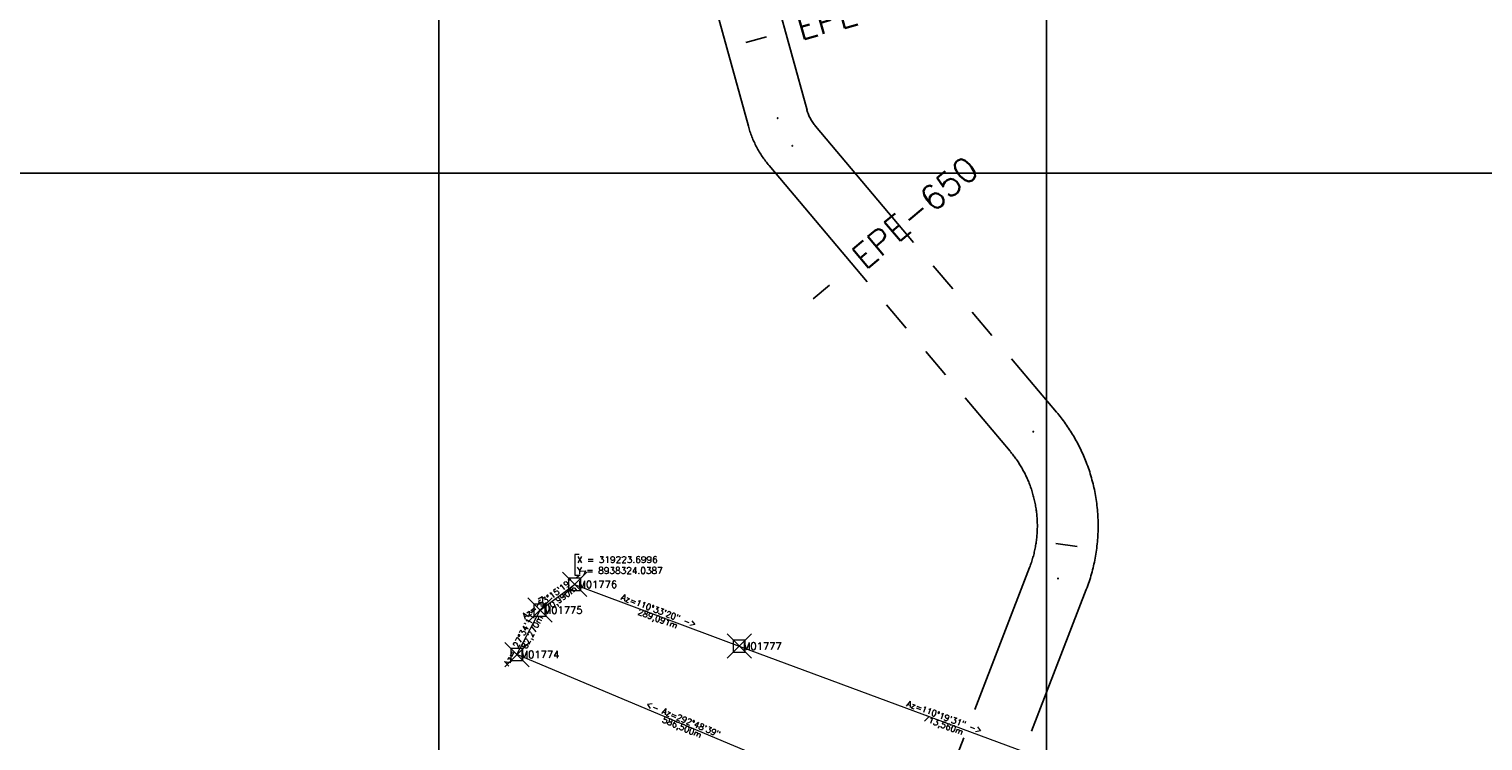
# Model space of a CAD drawing. Extents: x 312047 to 329088, y 8928324 to 8953812.
# Tile 48 of 125: x 318326 to 320718, y 8938067 to 8939237. Entities that reach past the tile are written whole.
import ezdxf
from ezdxf.enums import TextEntityAlignment as Align

# ---------------------------------------------------------------- set-up
doc = ezdxf.new("R2010")
doc.units = 0
doc.header["$LTSCALE"] = 200
doc.header["$MEASUREMENT"] = 0
doc.header["$PDMODE"] = 67
doc.header["$PDSIZE"] = 20
doc.linetypes.add('PHANTOM', pattern=[2.5, 1.25, -0.25, 0.25, -0.25, 0.25, -0.25])
doc.layers.get('0').update_dxf_attribs({"linetype": 'CONTINUOUS'})
doc.layers.add('AZIMUTE', color=2, linetype='CONTINUOUS', lineweight=0)
doc.layers.add('POLIGONAL', color=3, linetype='CONTINUOUS', lineweight=0)
for name, color, linetype in [('ESTAC-GERAL', 2, 'CONTINUOUS'), ('LIMIT_FX_DOM', 180, 'PHANTOM'), ('NOVA MALHA', 1, 'CONTINUOUS'), ('TALU-CONC', 3, 'CONTINUOUS'), ('TIC-GERAL', 2, 'CONTINUOUS')]:
    doc.layers.add(name, color=color, linetype=linetype)
doc.styles.add('L80', font='simplex.shx', dxfattribs={"height": 2})
doc.styles.get("Standard").update_dxf_attribs({"font": 'SIMPLEX', "bigfont": 'SIMP'})

msp = doc.modelspace()

# ---------------------------------------------------------------- linework, layer by layer
at = {"linetype": 'Continuous', "lineweight": 0}
msp.add_lwpolyline([(319231.2, 8938373.3), (319223.9, 8938373.3), (319223.9, 8938339.3), (319231.5, 8938339.3)], dxfattribs=at)
at = {"lineweight": 0}
for p in [(319223.7, 8938324), (319223.7, 8938324), (319166.8, 8938281.6), (319166.8, 8938281.6), (319128.7, 8938208.6), (319128.7, 8938208.6), (319494.4, 8938222.5), (319494.4, 8938222.5)]:
    msp.add_point(p, dxfattribs=at)
at = {"layer": 'LIMIT_FX_DOM'}
for p, q in [((319549.1, 8939309.5), (319605.9, 8939103.6)), ((319452.7, 8939282.9), (319509.5, 8939077)), ((319619.8, 8939077), (320016.4, 8938607.2)), ((319543.4, 8939012.5), (319940, 8938542.7)), ((319972, 8938351.7), (319775.8, 8937843.1)), ((320065.3, 8938315.7), (319869.1, 8937807.1))]:
    msp.add_line(p, q, dxfattribs=at)
for centre, radius, start, end in [((319673.3, 8939122.2), 70, 195.4178, 220.1642), ((319673.3, 8939122.2), 170, 195.4178, 220.1642), ((319794.8, 8938420.1), 290, 21.1404, 40.1642), ((319794.8, 8938420.1), 190, 21.1404, 40.1642), ((319794.8, 8938420.1), 290, 338.9013, 21.1404), ((319794.8, 8938420.1), 190, 338.9013, 21.1404)]:
    msp.add_arc(centre, radius, start, end, dxfattribs=at)
at = {"layer": 'NOVA MALHA'}
for p, q in [((319000, 8952100.3), (319000, 8929300.3)), ((320000, 8952100.3), (320000, 8929300.3)), ((318032.6, 8939000), (329087.6, 8939000))]:
    msp.add_line(p, q, dxfattribs=at)
at = {"layer": 'POLIGONAL', "lineweight": 0}
msp.add_lwpolyline([(319223.7, 8938324), (319494.4, 8938222.5), (320163.5, 8937974.7), (320602.7, 8937806.9), (320453.9, 8937765), (320200.1, 8937758), (320109.5, 8937796.1), (320055.4, 8937818.9), (320005.1, 8937840), (319853.1, 8937904), (319669.4, 8937981.3), (319128.7, 8938208.6), (319166.8, 8938281.6), (319223.7, 8938324)], dxfattribs=at)
msp.add_lwpolyline([(319223.7, 8938324), (319494.4, 8938222.5), (320163.5, 8937974.7), (320602.7, 8937806.9), (320453.9, 8937765), (320200.1, 8937758), (320109.5, 8937796.1), (320055.4, 8937818.9), (320005.1, 8937840), (319853.1, 8937904), (319669.4, 8937981.3), (319128.7, 8938208.6), (319166.8, 8938281.6), (319223.7, 8938324)], dxfattribs=at)
at = {"layer": 'TALU-CONC', "color": 2}
for centre in [(319557.7, 8939090.3), (319581.6, 8939044.8), (319978.2, 8938574.9), (320018.7, 8938333.7)]:
    msp.add_circle(centre, 0.526, dxfattribs=at)
at = {"layer": 'TIC-GERAL'}
for p, q in [((319505.3, 8939214.5), (319539, 8939223.8)), ((319616.1, 8938793.1), (319642.9, 8938815.7)), ((320015.4, 8938391), (320050.1, 8938386.5))]:
    msp.add_line(p, q, dxfattribs=at)

# ---------------------------------------------------------------- texts
at = {"lineweight": 0}
for s, p in [('M01776', (319229.7, 8938324)), ('M01776', (319229.7, 8938324)), ('M01775', (319172.8, 8938281.6)), ('M01775', (319172.8, 8938281.6)), ('M01777', (319500.4, 8938222.5)), ('M01777', (319500.4, 8938222.5)), ('M01774', (319134.7, 8938208.6)), ('M01774', (319134.7, 8938208.6))]:
    msp.add_text(s, height=12, dxfattribs=at).set_placement(p, align=Align.MIDDLE_LEFT)
at = {"linetype": 'Continuous', "lineweight": 0, "insert": (319227.3, 8938370), "char_height": 10.774, "width": 222.748, "attachment_point": 1}
msp.add_mtext('X = 319223.6996     \\PY = 8938324.0387', dxfattribs=at)
at = {"layer": 'AZIMUTE'}
for s, rotation, p in [('Az= 53°15\'19" ->', 36.7447, (319195.3, 8938302.8)), ('Az= 53°15\'19" ->', 36.7447, (319195.3, 8938302.8)), ('Az=110°33\'20" ->', 339.4444, (319359, 8938273.3)), ('Az=110°33\'20" ->', 339.4444, (319359, 8938273.3)), ('Az= 27°34\'11" ->', 62.4303, (319147.8, 8938245.1)), ('Az= 27°34\'11" ->', 62.4303, (319147.8, 8938245.1)), ('<- Az=292°48\'39"', -22.8108, (319399.1, 8938095)), ('<- Az=292°48\'39"', -22.8108, (319399.1, 8938095)), ('Az=110°19\'31" ->', 339.6747, (319828.9, 8938098.6)), ('Az=110°19\'31" ->', 339.6747, (319828.9, 8938098.6))]:
    msp.add_text(s, height=10, rotation=rotation, dxfattribs=at).set_placement(p, align=Align.BOTTOM_CENTER)
for s, rotation, p in [(' 70,990m', 36.7447, (319195.3, 8938302.8)), (' 70,990m', 36.7447, (319195.3, 8938302.8)), (' 289,091m', 339.4444, (319359, 8938273.3)), (' 289,091m', 339.4444, (319359, 8938273.3)), (' 82,270m', 62.4303, (319147.8, 8938245.1)), (' 82,270m', 62.4303, (319147.8, 8938245.1)), (' 713,560m', 339.6747, (319828.9, 8938098.6)), (' 713,560m', 339.6747, (319828.9, 8938098.6)), (' 586,500m', -22.8108, (319399.1, 8938095)), (' 586,500m', -22.8108, (319399.1, 8938095))]:
    msp.add_text(s, height=10, rotation=rotation, dxfattribs=at).set_placement(p, align=Align.TOP_CENTER)
at = {"layer": 'ESTAC-GERAL', "style": 'L80'}
for s, rotation, p in [('EPE-624', 15.4178, (319718.5, 8939239.8)), ('EPE-650', 40.1642, (319804.5, 8938910.9))]:
    msp.add_text(s, height=40, rotation=rotation, dxfattribs=at).set_placement(p, align=Align.BOTTOM_CENTER)

doc.saveas('drawing.dxf')
